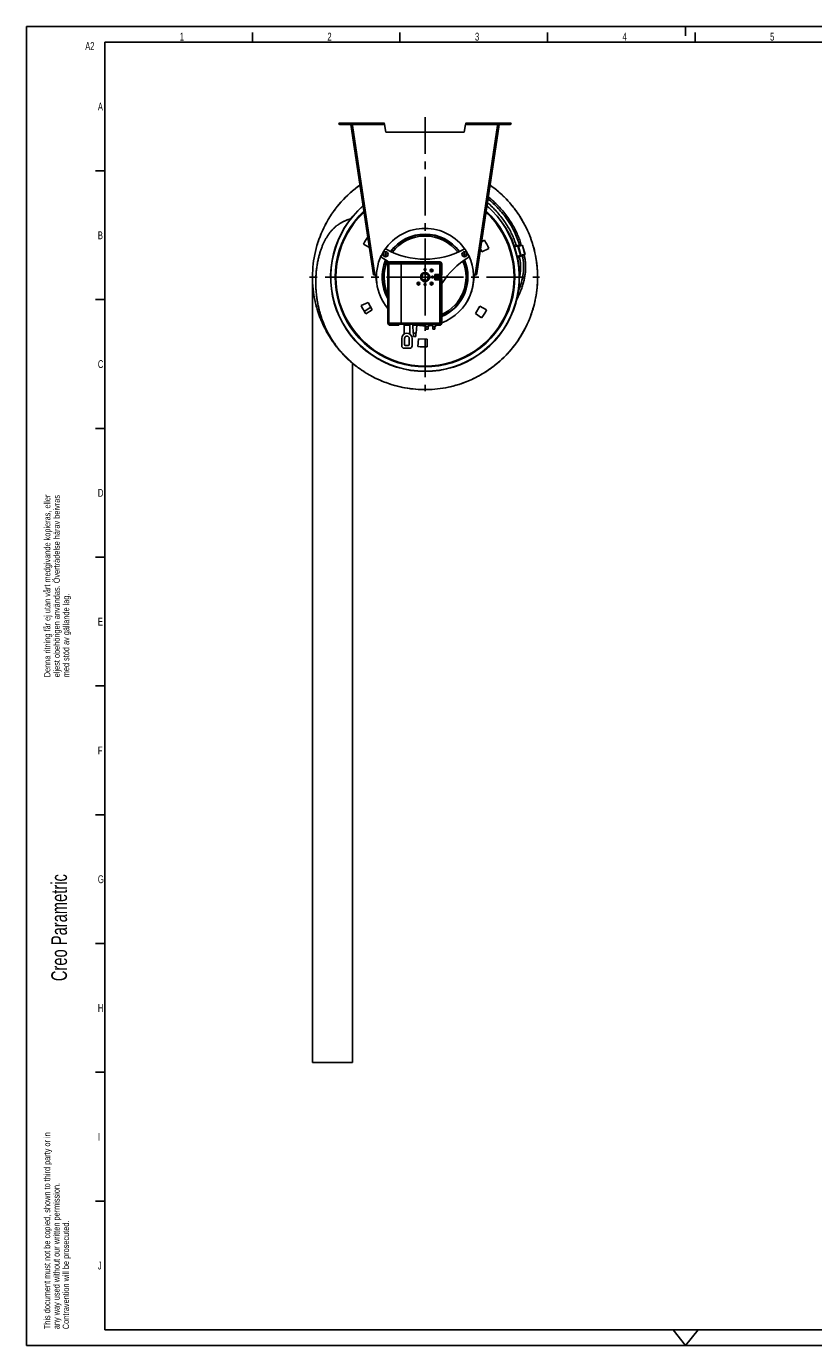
# Model space of a CAD drawing. Extents: x 0 to 594, y 0 to 420.
# Tile 1 of 17: x 0 to 251, y 0 to 420. Entities that reach past the tile are written whole.
import ezdxf

# ---------------------------------------------------------------- set-up
doc = ezdxf.new("R2010")
doc.units = 0
doc.header["$LTSCALE"] = 32.67
doc.linetypes.add('CENTER', pattern=[0.6, 0.375, -0.075, 0.075, -0.075])
for name, color, linetype in [('110528_DXF_CONTINUOUS_LINE', 7, 'CONTINUOUS'), ('110536_DXF_CONTINUOUS_LINE', 7, 'CONTINUOUS'), ('110592_DXF_AXIS', 7, 'CONTINUOUS'), ('110660_DXF_CONTINUOUS_LINE', 7, 'CONTINUOUS'), ('ASEM_85_125-125_DXF_FORMAT', 7, 'CONTINUOUS'), ('G_ASE_DUMMY_DXF_CONTINUOUS', 7, 'CONTINUOUS'), ('GUIDE_125_DXF_CONTINUOUS_L', 7, 'CONTINUOUS'), ('HOSE_125_125DXF_CONTINUOUS', 7, 'CONTINUOUS'), ('MOTOR_UNIT_DDXF_CONTINUOUS', 7, 'CONTINUOUS')]:
    doc.layers.add(name, color=color, linetype=linetype)
doc.styles.get("Standard").update_dxf_attribs({"font": 'txt', "width": 0.7})
doc.styles.add('TEXTSTYLE_2', font='txt', dxfattribs={"width": 0.7})

# ---------------------------------------------------------------- blocks, each defined once
blk = doc.blocks.new('SQS_LAGTEXT_BL0', base_point=(6.83, 146.28))
at = {"layer": 'ASEM_85_125-125_DXF_FORMAT', "color": 1, "linetype": 'CONTINUOUS'}
for q in [(0, 4.45), (4.76, 0)]:
    blk.add_line((0, -0.01), q, dxfattribs=at)
at = {"layer": 'ASEM_85_125-125_DXF_FORMAT', "color": 2, "linetype": 'CONTINUOUS', "style": 'TEXTSTYLE_2', "width": 0.7}
for s, height, p in [('Denna ritning får ej utan vårt medgivande kopieras, eller', 2, (7.65, 212.77)), ('eljest obehörigen användas. Överträdelse härav beivras', 2, (10.65, 212.77)), ('med stöd av gällande lag.', 2, (13.65, 212.77)), ('Creo Parametric', 5, (12.94, 116.02)), ('This document must not be copied, shown to third party or in', 2, (7.59, 5.22)), ('any way used without our written permission.', 2, (10.59, 5.22)), ('Contravention will be prosecuted.', 2, (13.59, 5.22))]:
    blk.add_text(s, height=height, rotation=90, dxfattribs=at).set_placement(p)

msp = doc.modelspace()

# ---------------------------------------------------------------- linework, layer by layer
at = {"layer": '110528_DXF_CONTINUOUS_LINE', "color": 9, "linetype": 'CONTINUOUS'}
for p, q in [((153.46847, 354.28753), (153.53469, 354.32274)), ((100.49161, 326.11923), (100.42539, 326.08402))]:
    msp.add_line(p, q, dxfattribs=at)
at = {"layer": '110528_DXF_CONTINUOUS_LINE', "color": 3, "linetype": 'CONTINUOUS'}
for p, q in [((109.27972, 349.63052), (107.35902, 350.69519)), ((145.07127, 348.26859), (144.60684, 349.14207)), ((144.9452, 351.39006), (145.87672, 351.94978)), ((147.28514, 349.30094), (145.07127, 348.26859)), ((106.67494, 331.10582), (108.88881, 332.13816)), ((108.88881, 332.13816), (110.17719, 329.71508)), ((110.17719, 329.71508), (108.08336, 328.45698)), ((143.01034, 328.56852), (144.4646, 330.89583)), ((145.0113, 327.16743), (143.01034, 328.56852)), ((144.4646, 330.89583), (146.60106, 329.71157)), ((124.70621, 318.06987), (124.91911, 320.5033)), ((124.91911, 320.5033), (127.66175, 320.40753)), ((127.66175, 320.40753), (127.70438, 317.96517))]:
    msp.add_line(p, q, dxfattribs=at)
at = {"layer": '110528_DXF_CONTINUOUS_LINE', "color": 7, "linetype": 'CONTINUOUS'}
msp.add_arc((126.98004, 340.20338), 30.075, 130.9272188, 49.0727019, dxfattribs=at)
at = {"layer": '110528_DXF_CONTINUOUS_LINE', "color": 3, "linetype": 'CONTINUOUS'}
for radius, start, end in [(30, 131.0178646, 48.9819905), (22.25, 144.9125493, 151.8655687), (22.25, 24.1344313, 31.8655687), (22.25, 204.1344313, 211.8655687), (22.25, 324.1344313, 331.8655687), (22.25, 264.1344313, 271.8655687)]:
    msp.add_arc((126.98004, 340.20338), radius, start, end, dxfattribs=at)
at = {"layer": '110528_DXF_CONTINUOUS_LINE', "color": 9, "linetype": 'CONTINUOUS'}
for radius, start, end in [(28.61603, 132.7981077, 47.2023559), (28.36603, 133.1426079, 46.8576139)]:
    msp.add_arc((126.98004, 340.20338), radius, start, end, dxfattribs=at)
at = {"layer": '110536_DXF_CONTINUOUS_LINE', "color": 9, "linetype": 'CONTINUOUS'}
for p, q in [((99.75339, 388.80338), (99.75339, 389.20338)), ((103.788, 388.80338), (114.04172, 388.80338)), ((111.00131, 340.88025), (103.84534, 388.42238)), ((150.17209, 388.80338), (139.91836, 388.80338)), ((142.95877, 340.88025), (150.11474, 388.42238)), ((154.2067, 388.80338), (154.2067, 389.20338)), ((109.67892, 346.97837), (109.87669, 347.00814)), ((110.06162, 344.43586), (110.25939, 344.46563)), ((143.89846, 344.43586), (143.70069, 344.46563)), ((144.28116, 346.97837), (144.08339, 347.00814)), ((110.52784, 341.3384), (110.72561, 341.36817)), ((110.528, 341.33732), (110.72578, 341.36709)), ((143.43208, 341.33732), (143.23431, 341.36709)), ((143.43224, 341.3384), (143.23447, 341.36817))]:
    msp.add_line(p, q, dxfattribs=at)
at = {"layer": '110536_DXF_CONTINUOUS_LINE', "color": 3, "linetype": 'CONTINUOUS'}
for p, q in [((99.75339, 389.20338), (113.96869, 389.20338)), ((99.75339, 388.80338), (103.60339, 388.80338)), ((110.58818, 340.9375), (103.39026, 388.75839)), ((139.99139, 389.20338), (154.2067, 389.20338)), ((150.56982, 388.75839), (143.43224, 341.3384)), ((154.2067, 388.80338), (150.3567, 388.80338)), ((143.3719, 340.9375), (143.43224, 341.3384))]:
    msp.add_line(p, q, dxfattribs=at)
at = {"layer": '110536_DXF_CONTINUOUS_LINE', "color": 7, "linetype": 'CONTINUOUS'}
for p, q in [((99.75339, 389.00338), (113.96869, 389.00338)), ((103.39026, 388.75839), (103.58803, 388.78816)), ((110.78596, 340.96727), (103.58803, 388.78816)), ((103.60339, 388.80338), (103.60339, 389.00338)), ((103.64757, 388.39262), (103.84534, 388.42238)), ((103.788, 388.80338), (103.84534, 388.42238)), ((110.77473, 389.20338), (110.77473, 389.00338)), ((113.77473, 389.20338), (113.77473, 389.00338)), ((113.96869, 389.20338), (113.96869, 389.00338)), ((114.04172, 388.80338), (114.48004, 386.31754)), ((139.91836, 388.80338), (139.48004, 386.31754)), ((139.99139, 389.20338), (139.99139, 389.00338)), ((139.99139, 389.00338), (154.2067, 389.00338)), ((140.18535, 389.20338), (140.18535, 389.00338)), ((143.18535, 389.20338), (143.18535, 389.00338)), ((143.23447, 341.36817), (150.37205, 388.78816)), ((150.17209, 388.80338), (150.11474, 388.42238)), ((150.31251, 388.39262), (150.11474, 388.42238)), ((150.3567, 388.80338), (150.3567, 389.00338)), ((150.56982, 388.75839), (150.37205, 388.78816)), ((139.48004, 386.31754), (114.48004, 386.31754)), ((110.58818, 340.9375), (110.78596, 340.96727)), ((111.65269, 337.89633), (111.20107, 340.89678)), ((142.30739, 337.89633), (142.75901, 340.89678)), ((143.17412, 340.96727), (143.23447, 341.36817)), ((143.3719, 340.9375), (143.17412, 340.96727))]:
    msp.add_line(p, q, dxfattribs=at)
at = {"layer": '110536_DXF_CONTINUOUS_LINE', "color": 3, "linetype": 'CONTINUOUS'}
for centre, start, end in [((99.75339, 389.00338), 90, 270), ((154.2067, 389.00338), 270, 90)]:
    msp.add_arc(centre, 0.2, start, end, dxfattribs=at)
at = {"layer": '110536_DXF_CONTINUOUS_LINE', "color": 7, "linetype": 'CONTINUOUS'}
for centre, radius, start, end in [((110.97781, 342.38007), 1.5, 270.8975556, 278.5598113), ((142.98227, 342.38007), 1.5, 261.4401887, 269.1024444), ((126.98004, 340.20338), 15.5, 188.5598113, 189.3073778), ((126.98004, 340.20338), 15.5, 330.164993, 351.4401887), ((126.98004, 340.20338), 15.5, 260.5232272, 266.1217635), ((126.98004, 340.20338), 15.5, 267.1400318, 268.1613179), ((126.98004, 340.20338), 15.5, 269.2637904, 270.4805566), ((126.98004, 340.20338), 15.5, 274.1809945, 278.6458781)]:
    msp.add_arc(centre, radius, start, end, dxfattribs=at)
for points, knots in [([(103.72779, 389.00338), (103.73492, 389.00338), (103.74867, 388.97864), (103.75971, 388.93956), (103.7743, 388.87577), (103.7831, 388.82892), (103.788, 388.80338)], [0, 0, 0, 0, 0.10102656, 0.317593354, 0.631910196, 1, 1, 1, 1]), ([(114.04172, 388.80338), (114.03578, 388.82893), (114.02507, 388.87606), (114.00735, 388.93936), (113.9937, 388.98037), (113.97662, 389.00338), (113.96869, 389.00338)], [0, 0, 0, 0, 0.362762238, 0.67352206, 0.890403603, 1, 1, 1, 1]), ([(139.91836, 388.80338), (139.9243, 388.82893), (139.93501, 388.87606), (139.95273, 388.93936), (139.96638, 388.98037), (139.98347, 389.00338), (139.99139, 389.00338)], [0, 0, 0, 0, 0.362762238, 0.67352206, 0.890403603, 1, 1, 1, 1]), ([(150.23229, 389.00338), (150.22516, 389.00338), (150.21141, 388.97864), (150.20037, 388.93956), (150.18578, 388.87577), (150.17698, 388.82892), (150.17209, 388.80338)], [0, 0, 0, 0, 0.10102656, 0.317593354, 0.631910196, 1, 1, 1, 1]), ([(111.00131, 340.88025), (110.97395, 340.88097), (110.92309, 340.88452), (110.8561, 340.89863), (110.8048, 340.92333), (110.78805, 340.95338), (110.78596, 340.96727)], [0, 0, 0, 0, 0.331658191, 0.615530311, 0.82972973, 1, 1, 1, 1]), ([(142.95877, 340.88025), (142.98613, 340.88097), (143.037, 340.88452), (143.10398, 340.89863), (143.15529, 340.92333), (143.17203, 340.95338), (143.17412, 340.96727)], [0, 0, 0, 0, 0.331658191, 0.615530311, 0.82972973, 1, 1, 1, 1])]:
    msp.add_open_spline(points, degree=3, knots=knots, dxfattribs=at)
at = {"layer": '110536_DXF_CONTINUOUS_LINE', "color": 3, "linetype": 'CONTINUOUS'}
for points, knots in [([(114.04172, 388.80338), (114.03579, 388.85442), (114.02486, 388.94877), (114.00994, 389.05999), (113.99749, 389.13177), (113.98831, 389.16918), (113.98142, 389.19148), (113.97267, 389.20338), (113.96869, 389.20338)], [0, 0, 0, 0, 0.37570868, 0.695091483, 0.818353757, 0.911146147, 0.970916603, 1, 1, 1, 1]), ([(139.91836, 388.80338), (139.92429, 388.85442), (139.93522, 388.94877), (139.95015, 389.05999), (139.96259, 389.13177), (139.97177, 389.16918), (139.97866, 389.19148), (139.98741, 389.20338), (139.99139, 389.20338)], [0, 0, 0, 0, 0.37570868, 0.695091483, 0.818353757, 0.911146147, 0.970916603, 1, 1, 1, 1]), ([(111.00131, 340.88025), (110.94942, 340.87708), (110.85323, 340.87354), (110.73998, 340.87603), (110.66525, 340.88755), (110.62051, 340.89905), (110.5907, 340.92076), (110.58818, 340.9375)], [0, 0, 0, 0, 0.361590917, 0.668785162, 0.788677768, 0.882236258, 1, 1, 1, 1]), ([(142.95877, 340.88025), (143.01066, 340.87708), (143.10685, 340.87354), (143.2201, 340.87603), (143.29483, 340.88755), (143.33957, 340.89905), (143.36938, 340.92076), (143.3719, 340.9375)], [0, 0, 0, 0, 0.361590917, 0.668785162, 0.788677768, 0.882236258, 1, 1, 1, 1])]:
    msp.add_open_spline(points, degree=3, knots=knots, dxfattribs=at)
at = {"layer": '110592_DXF_AXIS', "color": 7, "linetype": 'CENTER'}
for q in [(126.98004, 391.12412), (90.19073, 340.20338), (126.98004, 303.85499), (163.43447, 340.20338)]:
    msp.add_line((126.98004, 340.20338), q, dxfattribs=at)
at = {"layer": '110660_DXF_CONTINUOUS_LINE', "color": 7, "linetype": 'CONTINUOUS'}
for p, q in [((155.43118, 349.94962), (156.4345, 350.22623)), ((156.4947, 350.00787), (156.43451, 350.2262)), ((156.58136, 350.03177), (156.4947, 350.00787)), ((158.01277, 350.26316), (156.7195, 350.06281)), ((158.86555, 347.3903), (158.07359, 350.26294)), ((157.16696, 346.72451), (156.38593, 346.50919)), ((157.02802, 346.56606), (156.4096, 346.39557)), ((156.42882, 346.30335), (157.05204, 346.47517)), ((157.37332, 347.15913), (157.28665, 347.13523)), ((157.3775, 346.80572), (157.28665, 347.13523)), ((158.80472, 347.39052), (157.51146, 347.19017)), ((158.50418, 347.23387), (158.81343, 347.35894))]:
    msp.add_line(p, q, dxfattribs=at)
at = {"layer": '110660_DXF_CONTINUOUS_LINE', "color": 9, "linetype": 'CONTINUOUS'}
for p, q in [((155.48784, 349.78181), (156.4815, 350.05575)), ((157.3764, 347.14796), (156.58136, 350.03177)), ((157.51146, 347.19017), (156.7195, 350.06281)), ((158.80472, 347.39052), (158.01277, 350.26316)), ((156.31781, 346.81662), (157.29985, 347.08736)), ((156.36683, 346.60004), (157.35881, 346.87351)), ((156.42855, 346.30467), (157.0517, 346.47647)), ((157.44547, 347.16348), (157.51146, 347.19017)), ((158.48962, 347.28666), (158.47942, 347.32366)), ((158.73873, 347.36383), (158.80472, 347.39052)), ((158.74308, 347.34804), (158.73873, 347.36383)), ((158.74308, 347.34804), (158.81343, 347.35894))]:
    msp.add_line(p, q, dxfattribs=at)
at = {"layer": '110660_DXF_CONTINUOUS_LINE', "color": 3, "linetype": 'CONTINUOUS'}
for p, q in [((157.00216, 346.66196), (156.3893, 346.493)), ((157.3764, 347.14796), (157.28973, 347.12407)), ((158.73873, 347.36383), (157.44547, 347.16348)), ((158.49982, 347.24966), (158.74308, 347.34804))]:
    msp.add_line(p, q, dxfattribs=at)
msp.add_arc((158.63177, 347.62331), 0.29692, 292.0170882, 292.4133499, dxfattribs=at)
at = {"layer": '110660_DXF_CONTINUOUS_LINE', "color": 7, "linetype": 'CONTINUOUS'}
for points, knots in [([(156.58136, 350.03177), (156.5939, 350.03522), (156.63955, 350.04721), (156.6857, 350.05758), (156.7195, 350.06281)], [0, 0, 0, 0, 0.275448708, 1, 1, 1, 1]), ([(158.01277, 350.26316), (158.02726, 350.26541), (158.04661, 350.26768), (158.06619, 350.26744), (158.07307, 350.26484), (158.07359, 350.26294)], [0, 0, 0, 0, 0.708411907, 0.904468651, 1, 1, 1, 1]), ([(157.16696, 346.72451), (157.1821, 346.73113), (157.25144, 346.76032), (157.32207, 346.78638), (157.3775, 346.80572)], [0, 0, 0, 0, 0.219647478, 1, 1, 1, 1]), ([(157.37332, 347.15913), (157.38585, 347.16258), (157.4315, 347.17457), (157.47766, 347.18493), (157.51146, 347.19017)], [0, 0, 0, 0, 0.275448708, 1, 1, 1, 1]), ([(158.80472, 347.39052), (158.81922, 347.39276), (158.83856, 347.39504), (158.85814, 347.3948), (158.86502, 347.3922), (158.86555, 347.3903)], [0, 0, 0, 0, 0.708411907, 0.904468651, 1, 1, 1, 1]), ([(158.86555, 347.3903), (158.86607, 347.38839), (158.86149, 347.38264), (158.8448, 347.3724), (158.82703, 347.36444), (158.81343, 347.35894)], [0, 0, 0, 0, 0.095531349, 0.291588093, 1, 1, 1, 1])]:
    msp.add_open_spline(points, degree=3, knots=knots, dxfattribs=at)
at = {"layer": '110660_DXF_CONTINUOUS_LINE', "color": 9, "linetype": 'CONTINUOUS'}
for points, knots in [([(157.69377, 347.16337), (157.6602, 347.15411), (157.53183, 347.11766), (157.40445, 347.07755), (157.31132, 347.04504)], [0, 0, 0, 0, 0.260866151, 1, 1, 1, 1]), ([(158.48962, 347.28666), (158.48752, 347.29428), (158.45998, 347.30467), (158.41356, 347.30519), (158.33716, 347.30084), (158.19379, 347.28074), (157.97515, 347.23681), (157.79217, 347.1905), (157.69377, 347.16337)], [0, 0, 0, 0, 0.029111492, 0.0888936, 0.181694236, 0.304958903, 0.62431728, 1, 1, 1, 1])]:
    msp.add_open_spline(points, degree=3, knots=knots, dxfattribs=at)
at = {"layer": '110660_DXF_CONTINUOUS_LINE', "color": 3, "linetype": 'CONTINUOUS'}
for points, knots in [([(157.3764, 347.14796), (157.38267, 347.14969), (157.40549, 347.15568), (157.42857, 347.16086), (157.44547, 347.16348)], [0, 0, 0, 0, 0.275448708, 1, 1, 1, 1]), ([(158.73873, 347.36383), (158.74598, 347.36495), (158.7539, 347.36545), (158.76836, 347.36655), (158.76914, 347.36372)], [0, 0, 0, 0, 0.714093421, 1, 1, 1, 1]), ([(158.76914, 347.36372), (158.76988, 347.36107), (158.75796, 347.35483), (158.75131, 347.35142), (158.74499, 347.34882)], [0, 0, 0, 0, 0.286872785, 1, 1, 1, 1])]:
    msp.add_open_spline(points, degree=3, knots=knots, dxfattribs=at)
at = {"layer": 'ASEM_85_125-125_DXF_FORMAT', "color": 7, "linetype": 'CONTINUOUS'}
for p, q in [((0, 0), (0, 420)), ((0, 420), (594, 420)), ((72, 415), (72, 418)), ((119, 415), (119, 418)), ((166, 415), (166, 418)), ((210, 417), (210, 420)), ((213, 415), (213, 418)), ((25, 415), (25, 5)), ((589, 415), (25, 415)), ((25, 374), (22, 374)), ((25, 333), (22, 333)), ((25, 292), (22, 292)), ((25, 251), (22, 251)), ((25, 210), (22, 210)), ((25, 169), (22, 169)), ((25, 128), (22, 128)), ((25, 87), (22, 87)), ((25, 46), (22, 46)), ((25, 5), (589, 5)), ((210, 0), (206.0034, 5)), ((210, 0), (213.9966, 5)), ((0, 0), (594, 0))]:
    msp.add_line(p, q, dxfattribs=at)
at = {"layer": 'G_ASE_DUMMY_DXF_CONTINUOUS', "color": 7, "linetype": 'CONTINUOUS'}
msp.add_line((109.72074, 330.57353), (107.63902, 329.20516), dxfattribs=at)
at = {"layer": 'GUIDE_125_DXF_CONTINUOUS_L', "color": 9, "linetype": 'CONTINUOUS'}
for p, q in [((157.09862, 350.12154), (157.04152, 350.32865)), ((157.96686, 346.97217), (157.89493, 347.23311))]:
    msp.add_line(p, q, dxfattribs=at)
at = {"layer": 'GUIDE_125_DXF_CONTINUOUS_L', "color": 7, "linetype": 'CONTINUOUS'}
for p, q in [((157.68311, 350.21209), (157.63167, 350.39869)), ((156.99777, 346.67786), (157.01456, 346.61697)), ((158.55702, 347.0422), (158.47942, 347.32366))]:
    msp.add_line(p, q, dxfattribs=at)
for points in [[(157.63167, 350.39869), (157.52309, 350.78014), (157.40191, 351.18005), (157.27196, 351.58371), (157.13303, 351.99116), (156.98499, 352.40208), (156.82787, 352.81584), (156.66154, 353.23227), (156.48588, 353.65122), (156.30096, 354.07205), (156.1067, 354.49459), (155.90302, 354.91868), (155.69003, 355.34373), (155.46769, 355.76953), (155.23595, 356.19593), (154.99493, 356.62242), (154.74462, 357.04879), (154.48499, 357.47488), (154.2162, 357.90019), (153.93824, 358.32452), (153.65111, 358.74767), (153.35499, 359.16918), (153.04984, 359.58891), (152.73575, 360.00657), (152.41312, 360.42144), (152.08196, 360.8334), (151.7424, 361.24215), (151.39511, 361.64676), (151.0402, 362.04704), (150.67779, 362.44279), (150.30863, 362.83313), (149.93288, 363.2179), (149.55067, 363.59692), (149.1628, 363.96941), (148.76946, 364.33521), (148.37079, 364.69419), (147.96763, 365.04564), (147.56015, 365.38946), (147.14854, 365.72555), (147.1078, 365.75773)], [(146.82997, 363.91194), (146.9368, 363.82172), (147.31952, 363.48785), (147.698, 363.14681), (148.0715, 362.79926), (148.43986, 362.44531), (148.80286, 362.08513), (149.15976, 361.71947), (149.51041, 361.3485), (149.85465, 360.97241), (150.19177, 360.59204), (150.52166, 360.20757), (150.8442, 359.81922), (151.15874, 359.42789), (151.46514, 359.03385), (151.76339, 358.63727), (152.0531, 358.23882), (152.33418, 357.8388), (152.60664, 357.43735), (152.8703, 357.03493), (153.12515, 356.63175), (153.37119, 356.22801), (153.60823, 355.82422), (153.83633, 355.42056), (154.0555, 355.01723), (154.2656, 354.61477), (154.4667, 354.21335), (154.65887, 353.81316), (154.84196, 353.41482), (155.01608, 353.01849), (155.18132, 352.62434), (155.33759, 352.23305), (155.48504, 351.84475), (155.62379, 351.4596), (155.75382, 351.07828), (155.87523, 350.70113), (155.98827, 350.32807), (156.04762, 350.11957)], [(156.19384, 333.06236), (156.2928, 333.24798), (156.49658, 333.6464), (156.6908, 334.04244), (156.87624, 334.43704), (157.05186, 334.82733), (157.21736, 335.21168), (157.37357, 335.59105), (157.52121, 335.96641), (157.66047, 336.3375), (157.79153, 336.7041), (157.91504, 337.06732), (158.0312, 337.42718), (158.14007, 337.78328), (158.24198, 338.13618), (158.33708, 338.48585), (158.42543, 338.832), (158.5072, 339.17479), (158.58249, 339.51409), (158.65139, 339.84979), (158.71403, 340.18199), (158.77049, 340.51062), (158.82088, 340.83555), (158.86531, 341.15692), (158.90386, 341.47464), (158.93662, 341.78862), (158.9637, 342.099), (158.98516, 342.40571), (159.00109, 342.70867), (159.01159, 343.00802), (159.01669, 343.30369), (159.01648, 343.59561), (159.01099, 343.88393), (159.0003, 344.16863), (158.98445, 344.44961), (158.96349, 344.72693), (158.93747, 345.00056), (158.90646, 345.27043), (158.8705, 345.53659), (158.82964, 345.79897), (158.78394, 346.05755), (158.73345, 346.3124), (158.67819, 346.56353), (158.61824, 346.81086), (158.55702, 347.0422)], [(157.01456, 346.61697), (157.06836, 346.41343), (157.12104, 346.19531), (157.16949, 345.97379), (157.21369, 345.74894), (157.25362, 345.52079), (157.28927, 345.28929), (157.3206, 345.05448), (157.34759, 344.81643), (157.37022, 344.5751), (157.38845, 344.33054), (157.40224, 344.08282), (157.41157, 343.83186), (157.41639, 343.57774), (157.41667, 343.32052), (157.41235, 343.06008), (157.40339, 342.79648), (157.38975, 342.52979), (157.37136, 342.25989), (157.34818, 341.98685), (157.32018, 341.71077), (157.28727, 341.43148), (157.24941, 341.14908), (157.20655, 340.86366), (157.15859, 340.57506), (157.10546, 340.28338), (157.05383, 340.02265)]]:
    msp.add_lwpolyline(points, dxfattribs=at)
at = {"layer": 'GUIDE_125_DXF_CONTINUOUS_L', "color": 9, "linetype": 'CONTINUOUS'}
msp.add_arc((157.85553, 345.15108), 1.7123, 113.0246428, 114.3817887, dxfattribs=at)
for points, knots in [([(157.04152, 350.32865), (156.23912, 353.2392), (154.1765, 357.39795), (150.39014, 362.11401), (148.18488, 364.20034), (147.01792, 365.15965)], [0, 0, 0, 0, 0.499717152, 0.749962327, 1, 1, 1, 1]), ([(156.45348, 350.15711), (156.49892, 350.17297), (156.69281, 350.23718), (156.88979, 350.29199), (157.04152, 350.32865)], [0, 0, 0, 0, 0.235646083, 1, 1, 1, 1]), ([(157.04152, 350.32865), (157.11793, 350.34712), (157.25672, 350.37783), (157.43639, 350.40895), (157.55447, 350.41862), (157.6117, 350.41439), (157.63004, 350.40459), (157.63167, 350.39869)], [0, 0, 0, 0, 0.391150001, 0.705584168, 0.912039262, 0.969541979, 1, 1, 1, 1]), ([(156.73007, 335.79351), (157.09175, 336.67122), (157.71735, 338.47299), (158.50964, 342.18722), (158.47195, 345.14008), (157.96686, 346.97217)], [0, 0, 0, 0, 0.24979181, 0.499937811, 1, 1, 1, 1]), ([(157.01456, 346.61697), (157.013, 346.62263), (157.0228, 346.63971), (157.06702, 346.6715), (157.11299, 346.69447), (157.14867, 346.71067)], [0, 0, 0, 0, 0.104958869, 0.300270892, 1, 1, 1, 1]), ([(157.1858, 346.72697), (157.19941, 346.73276), (157.26031, 346.75788), (157.32213, 346.78073), (157.37034, 346.79766)], [0, 0, 0, 0, 0.224446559, 1, 1, 1, 1]), ([(157.37034, 346.79766), (157.41625, 346.81378), (157.61288, 346.87923), (157.81274, 346.93493), (157.96686, 346.97217)], [0, 0, 0, 0, 0.234827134, 1, 1, 1, 1]), ([(157.96686, 346.97217), (158.04327, 346.99064), (158.18206, 347.02135), (158.36173, 347.05247), (158.47981, 347.06213), (158.53704, 347.05791), (158.55539, 347.04811), (158.55702, 347.0422)], [0, 0, 0, 0, 0.391150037, 0.705584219, 0.912039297, 0.969541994, 1, 1, 1, 1])]:
    msp.add_open_spline(points, degree=3, knots=knots, dxfattribs=at)
at = {"layer": 'HOSE_125_125DXF_CONTINUOUS', "color": 7, "linetype": 'CONTINUOUS'}
for p, q in [((149.20005, 368.33642), (149.15887, 368.36859)), ((149.20027, 368.3367), (149.15924, 368.36905)), ((149.42442, 368.15709), (149.28978, 368.26532)), ((149.35895, 368.21064), (149.29, 368.26559)), ((149.42496, 368.15776), (149.35895, 368.21064)), ((149.71943, 367.91766), (149.63576, 367.98641)), ((149.71997, 367.91832), (149.63615, 367.98688)), ((150.23134, 367.48955), (150.16224, 367.54859)), ((150.26187, 367.46469), (150.16262, 367.54904)), ((150.2616, 367.46438), (150.23155, 367.48979)), ((91.12868, 90.10357), (91.13004, 340.20357)), ((102.89742, 313.64713), (102.96613, 313.58497)), ((102.89791, 313.64768), (102.96638, 313.58525)), ((103.35188, 313.2419), (103.40327, 313.19694)), ((103.35207, 313.2421), (103.38428, 313.21354)), ((103.38428, 313.21354), (103.4668, 313.14239)), ((103.40327, 313.19694), (103.46641, 313.14194)), ((103.82989, 312.83033), (103.82868, 90.10351)), ((104.35533, 312.39431), (104.41289, 312.34758)), ((104.35562, 312.39467), (104.64422, 312.1621)), ((104.37703, 312.37669), (104.46182, 312.308)), ((104.37755, 312.37732), (104.42857, 312.33575)), ((104.46182, 312.308), (104.52857, 312.25425)), ((104.52857, 312.25425), (104.57331, 312.21882)), ((104.52857, 312.25425), (104.60363, 312.19411)), ((104.60363, 312.19411), (104.64404, 312.16187)), ((104.7431, 312.08324), (104.80061, 312.03786)), ((104.74339, 312.0836), (104.86286, 311.99004)), ((104.80061, 312.03786), (104.86233, 311.98936)), ((104.9955, 311.88547), (105.03376, 311.85581)), ((104.99583, 311.8859), (105.07278, 311.82564)), ((105.03376, 311.85581), (105.13337, 311.77897)), ((105.07278, 311.82564), (105.13364, 311.77932)), ((103.82868, 90.10351), (91.12868, 90.10357))]:
    msp.add_line(p, q, dxfattribs=at)
for points in [[(103.27781, 358.71521), (103.21979, 358.69954), (103.03553, 358.64708), (102.85562, 358.59318), (102.67994, 358.53794), (102.50713, 358.48099), (102.33726, 358.42243), (102.17053, 358.36241), (102.00569, 358.30051), (101.8426, 358.23671), (101.68162, 358.17117), (101.5222, 358.10369), (101.36439, 358.03428), (101.20835, 357.96306), (101.05379, 357.88991), (100.90079, 357.81487), (100.74945, 357.738), (100.5995, 357.65917), (100.45101, 357.57843), (100.30406, 357.49583), (100.15842, 357.41127), (100.01416, 357.32479), (99.87135, 357.23645), (99.72977, 357.14609), (99.58948, 357.05375), (99.45055, 356.95947), (99.31277, 356.86311), (99.17617, 356.76471), (99.04085, 356.66431), (98.90661, 356.56178), (98.77353, 356.45715), (98.64169, 356.35046), (98.51091, 356.24156), (98.38126, 356.13051), (98.25279, 356.01733), (98.12534, 355.90188), (97.99898, 355.78419), (97.87377, 355.6643), (97.74956, 355.54201), (97.62643, 355.41739), (97.50438, 355.29044), (97.38321, 355.16089), (97.26297, 355.02878), (97.14372, 354.89412), (97.02523, 354.75662), (96.90759, 354.6163), (96.79083, 354.47315), (96.67471, 354.32681), (96.55931, 354.1773), (96.44467, 354.02462), (96.33052, 353.8683), (96.21699, 353.70844), (96.10419, 353.54507), (95.99182, 353.37769), (95.87998, 353.20631), (95.76873, 353.03094), (95.65782, 352.85106), (95.54723, 352.66648), (95.43708, 352.47721), (95.32735, 352.28305), (95.21801, 352.08379), (95.10918, 351.87948), (95.00104, 351.67023), (94.89362, 351.45593), (94.78699, 351.23651), (94.68135, 351.01224), (94.57674, 350.78303), (94.47322, 350.54879), (94.37099, 350.30985), (94.2701, 350.06614), (94.17058, 349.81758), (94.07267, 349.56454), (93.9764, 349.30697), (93.88182, 349.04478), (93.78913, 348.7784), (93.6984, 348.50794), (93.6096, 348.23317), (93.52275, 347.95402), (93.43797, 347.67061), (93.35526, 347.38274), (93.27453, 347.0898), (93.19584, 346.79173), (93.11927, 346.48849), (93.04477, 346.17948), (92.97239, 345.86442), (92.90229, 345.54346), (92.83459, 345.21665), (92.76935, 344.88351), (92.70676, 344.5444), (92.64716, 344.20066), (92.59065, 343.85224), (92.53732, 343.49914), (92.48745, 343.14284), (92.44112, 342.78354), (92.39838, 342.42109), (92.35936, 342.05647), (92.32413, 341.68996), (92.29268, 341.32138), (92.26507, 340.95108), (92.24132, 340.57913), (92.22148, 340.20558), (92.20556, 339.8307), (92.1936, 339.45457), (92.18562, 339.07724), (92.18164, 338.69898), (92.18167, 338.31987), (92.18574, 337.93998), (92.19386, 337.55958), (92.20573, 337.18736)], [(92.20571, 337.18774), (92.20762, 337.13729), (92.2242, 336.75863), (92.24477, 336.38028), (92.26933, 336.00231), (92.29787, 335.62485), (92.33037, 335.24797), (92.36682, 334.87177), (92.4072, 334.49635), (92.4515, 334.12179), (92.49971, 333.74818), (92.5518, 333.37563), (92.60774, 333.00422), (92.66753, 332.63402), (92.73112, 332.26517), (92.79849, 331.89774), (92.86962, 331.53179), (92.94448, 331.16741), (93.02302, 330.8047), (93.10523, 330.4437), (93.19109, 330.08441), (93.28056, 329.72692), (93.37362, 329.37127), (93.47025, 329.01746), (93.57041, 328.66556), (93.67409, 328.31561), (93.78125, 327.96762), (93.89188, 327.62163), (94.00593, 327.2777), (94.12339, 326.93581), (94.24424, 326.59601), (94.36843, 326.25836), (94.49597, 325.92282), (94.62682, 325.58943), (94.76095, 325.25825), (94.89835, 324.92924), (95.03899, 324.60245), (95.18284, 324.27791), (95.3299, 323.95558), (95.48012, 323.63553), (95.63348, 323.31779), (95.79, 323.00227), (95.94965, 322.68902), (96.11239, 322.37807), (96.27828, 322.06933), (96.44727, 321.76282), (96.61933, 321.4586), (96.79452, 321.15656), (96.9728, 320.85674), (97.15414, 320.55918), (97.33858, 320.26378), (97.52612, 319.97058), (97.71671, 319.67962), (97.9104, 319.39084), (98.10716, 319.10426), (98.30697, 318.81993), (98.50985, 318.53781), (98.71577, 318.25794), (98.92471, 317.98034), (99.13672, 317.70495), (99.35176, 317.4318), (99.56982, 317.16092), (99.791, 316.8922), (100.01527, 316.62567), (100.24261, 316.36137), (100.47312, 316.09921), (100.70678, 315.8392), (100.94356, 315.5814), (101.18354, 315.32575), (101.4267, 315.07227), (101.673, 314.82099), (101.92253, 314.57188), (102.17527, 314.32495), (102.43119, 314.08025), (102.69037, 313.83773), (102.95282, 313.59741), (103.2185, 313.35933), (103.46632, 313.14183)]]:
    msp.add_lwpolyline(points, dxfattribs=at)
for centre, radius, start, end in [((126.97635, 340.1973), 35.85708, 54.4691614, 54.7553164), ((126.96328, 340.17613), 35.88175, 52.8908071, 54.7572324), ((127.00951, 340.24404), 35.79979, 50.6689433, 54.7549296), ((127.0029, 340.23289), 35.81266, 51.780685, 52.0632855), ((127.00705, 340.23816), 35.80596, 51.513879, 51.6970668), ((127.02782, 340.26006), 35.77587, 51.2707136, 51.4690238), ((127.0348, 340.26876), 35.76472, 51.078282, 51.2707133), ((126.99535, 340.22353), 35.82469, 50.9909614, 51.2375066), ((127.03959, 340.2747), 35.75709, 50.8061405, 51.0782742), ((126.9857, 340.2159), 35.83665, 49.5586669, 50.6680074), ((127.03067, 340.2638), 35.77117, 50.4672094, 50.6326443), ((127.02665, 340.25893), 35.77749, 50.2904376, 50.4672091), ((127.01935, 340.25015), 35.78891, 49.8031521, 50.2904211), ((126.99334, 340.21435), 35.83295, 49.714909, 50.1277402), ((127.01224, 340.24172), 35.79993, 49.5641863, 49.803165), ((127.00721, 340.23068), 35.81153, 49.3577897, 49.5695192), ((127.0012, 340.22136), 35.87734, 227.7996276, 228.1668236), ((127.02855, 340.26072), 35.9248, 227.8663832, 229.0142725), ((127.00261, 340.22318), 35.87962, 227.9390859, 228.2007796), ((126.99959, 340.22942), 35.8823, 228.0616349, 228.6200817), ((126.99352, 340.21278), 35.86583, 228.1668305, 228.403346), ((126.99504, 340.2147), 35.86824, 228.2007634, 228.7636384), ((126.98187, 340.19963), 35.84826, 228.403316, 229.0065542), ((126.95081, 340.16987), 35.80553, 229.0128283, 230.1205438), ((126.94477, 340.15655), 35.7914, 230.6680013, 230.8656147), ((126.94516, 340.15583), 35.79107, 231.0145151, 231.2210281), ((126.93862, 340.14767), 35.78062, 231.3124081, 231.5425861), ((126.944, 340.15559), 35.79017, 231.4589623, 231.6614352), ((126.93013, 340.13698), 35.76696, 231.5425818, 232.3305925), ((126.94148, 340.15238), 35.7861, 231.9043823, 232.1748065)]:
    msp.add_arc(centre, radius, start, end, dxfattribs=at)
for points, knots in [([(106.29146, 369.48126), (104.11221, 367.94169), (100.08516, 364.36019), (95.39779, 357.79274), (92.28165, 350.34593), (90.89604, 342.39422), (91.30992, 334.33269), (93.50032, 326.56543), (96.7224, 320.65255), (100.03028, 316.44866), (101.91162, 314.54098), (102.90148, 313.64341)], [0, 0, 0, 0, 0.124975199, 0.249950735, 0.37492629, 0.49990184, 0.624877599, 0.749853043, 0.874828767, 0.937414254, 1, 1, 1, 1]), ([(106.2916, 369.48147), (105.19976, 368.70989), (103.10041, 367.04319), (100.25238, 364.20774), (97.73806, 361.07196), (95.58989, 357.67499), (93.83458, 354.05928), (92.49467, 350.26999), (91.58557, 346.35491), (91.12032, 342.3627), (91.10309, 338.34349), (91.53605, 334.34765), (92.41138, 330.4249), (93.72037, 326.62478), (95.44493, 322.99436), (97.56518, 319.57974), (100.05224, 316.42293), (101.93652, 314.51643), (102.92797, 313.61952)], [0, 0, 0, 0, 0.062500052, 0.124999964, 0.187500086, 0.249999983, 0.31250003, 0.374999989, 0.437500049, 0.500000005, 0.562500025, 0.625000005, 0.687500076, 0.750000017, 0.812500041, 0.875000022, 0.937500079, 1, 1, 1, 1]), ([(103.99321, 312.69288), (104.89038, 311.94327), (106.75938, 310.53088), (109.75538, 308.69721), (112.91677, 307.16476), (117.30714, 305.54441), (123.06158, 304.33674), (128.941, 304.27342), (133.57775, 304.90745), (136.99528, 305.72128), (140.31704, 306.8649), (144.57191, 308.81335), (149.50309, 312.01724), (154.55445, 316.93572), (158.55323, 322.7424), (160.88196, 328.14227), (162.08687, 332.66427), (162.65554, 336.13107), (162.8826, 339.63681), (162.72808, 344.31414), (161.67642, 350.09918), (159.51843, 355.56838), (157.18185, 359.62386), (154.46266, 363.43161), (152.00925, 365.97521), (150.23183, 367.49012)], [0, 0, 0, 0, 0.031271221, 0.06254225, 0.093813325, 0.12508435, 0.187551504, 0.250018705, 0.281289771, 0.312560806, 0.343831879, 0.375102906, 0.437570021, 0.500037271, 0.562504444, 0.624971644, 0.656242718, 0.68751373, 0.718784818, 0.750055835, 0.81252307, 0.874990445, 0.906261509, 0.937532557, 1, 1, 1, 1]), ([(105.78654, 311.2889), (106.70955, 310.61227), (108.62171, 309.34662), (111.65764, 307.73263), (114.83419, 306.41525), (119.21432, 305.0735), (124.90096, 304.19284), (130.65099, 304.41316), (135.15671, 305.24207), (139.56259, 306.49736), (144.81457, 308.85063), (150.45814, 312.82059), (155.24356, 317.79301), (158.99412, 323.58598), (161.57296, 329.98598), (162.66697, 335.63615), (162.8848, 340.21217), (162.66471, 344.78822), (161.56833, 350.43705), (159.4145, 355.77321), (157.1095, 359.73207), (155.10309, 362.52498), (152.83909, 365.11269), (151.17092, 366.68601), (150.30175, 367.43053)], [0, 0, 0, 0, 0.031272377, 0.062544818, 0.093817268, 0.125089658, 0.187562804, 0.250035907, 0.281308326, 0.312580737, 0.375053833, 0.437526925, 0.500000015, 0.562473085, 0.624946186, 0.687419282, 0.7186917, 0.749964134, 0.81243722, 0.874910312, 0.90618273, 0.937455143, 0.968727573, 1, 1, 1, 1])]:
    msp.add_open_spline(points, degree=3, knots=knots, dxfattribs=at)
at = {"layer": 'MOTOR_UNIT_DDXF_CONTINUOUS', "color": 9, "linetype": 'CONTINUOUS'}
for p, q in [((114.27833, 347.70338), (114.134, 347.45338)), ((114.134, 347.45338), (114.27833, 347.20338)), ((114.56701, 347.70338), (114.27833, 347.70338)), ((114.27833, 347.20338), (114.56701, 347.20338)), ((114.71135, 347.45338), (114.56701, 347.70338)), ((114.56701, 347.20338), (114.71135, 347.45338)), ((115.78004, 344.70272), (115.78004, 345.03338)), ((131.68004, 345.03338), (115.78004, 345.03338)), ((115.80002, 344.70338), (131.68004, 344.70338)), ((131.68004, 341.05338), (131.68004, 345.03338)), ((139.39307, 347.70338), (139.24873, 347.45338)), ((139.24873, 347.45338), (139.39307, 347.20338)), ((139.68175, 347.70338), (139.39307, 347.70338)), ((139.39307, 347.20338), (139.68175, 347.20338)), ((139.82608, 347.45338), (139.68175, 347.70338)), ((139.68175, 347.20338), (139.82608, 347.45338)), ((115.15004, 344.40338), (115.15004, 325.50338)), ((115.15004, 344.40338), (132.31004, 344.40338)), ((115.50032, 325.50338), (115.50032, 344.40338)), ((119.41015, 325.50338), (119.41015, 344.40338)), ((126.28241, 341.27029), (125.84242, 339.62822)), ((126.30122, 341.37913), (126.15628, 340.83822)), ((126.84214, 341.2342), (126.30122, 341.37913)), ((128.04696, 340.90101), (126.40488, 341.34101)), ((128.1558, 340.8822), (127.61488, 341.02714)), ((127.67767, 339.13646), (128.11767, 340.77854)), ((128.01086, 340.34128), (128.1558, 340.8822)), ((130.08004, 341.05338), (130.08004, 339.35338)), ((131.98004, 341.05338), (130.08004, 341.05338)), ((130.08004, 340.25338), (130.41004, 340.25338)), ((130.41004, 340.15338), (130.41004, 340.25338)), ((130.88004, 341.05338), (130.88004, 340.72338)), ((130.88004, 340.72338), (132.31004, 340.72338)), ((131.98004, 344.40338), (131.98004, 341.05338)), ((131.98004, 341.05338), (132.31004, 340.72338)), ((132.31004, 340.72338), (132.31004, 344.40338)), ((125.94922, 340.06548), (125.80429, 339.52456)), ((125.80429, 339.52456), (126.3452, 339.37962)), ((125.91313, 339.50575), (127.5552, 339.06575)), ((127.11794, 339.17256), (127.65886, 339.02762)), ((127.65886, 339.02762), (127.8038, 339.56854)), ((130.08004, 340.15338), (130.41004, 340.15338)), ((131.98004, 339.35338), (130.08004, 339.35338)), ((130.88004, 339.35338), (130.88004, 339.68338)), ((132.31004, 339.68338), (130.88004, 339.68338)), ((131.68004, 339.35338), (131.68004, 324.87338)), ((131.98004, 339.35338), (132.31004, 339.68338)), ((131.98004, 339.35338), (131.98004, 325.50338)), ((132.31004, 325.50338), (132.31004, 339.68338)), ((115.15004, 325.50338), (132.31004, 325.50338)), ((115.78004, 325.20404), (115.78004, 324.87338)), ((115.78004, 324.87338), (118.65004, 324.87338)), ((131.68004, 325.20338), (115.80002, 325.20338)), ((118.65004, 325.20338), (118.65004, 324.87338)), ((120.31004, 324.90338), (120.31004, 322.03631)), ((122.11004, 324.90338), (120.31004, 324.90338)), ((120.71004, 325.20338), (120.71004, 324.90338)), ((121.71004, 325.20338), (121.71004, 324.90338)), ((122.11004, 324.90338), (122.11004, 322.03631)), ((123.06004, 324.85338), (122.96814, 324.93677)), ((124.45195, 324.93677), (122.96814, 324.93677)), ((123.21004, 322.30338), (123.06004, 324.85338)), ((124.36004, 324.85338), (123.06004, 324.85338)), ((124.21004, 322.30338), (124.36004, 324.85338)), ((124.36004, 324.85338), (124.45195, 324.93677)), ((127.11004, 325.10234), (126.93504, 325.20338)), ((127.11004, 324.30338), (127.11004, 325.10234)), ((128.11004, 325.10234), (127.11004, 325.10234)), ((128.11004, 324.30338), (127.11004, 324.30338)), ((127.28004, 323.64338), (127.28004, 324.30338)), ((127.94004, 323.64338), (127.28004, 323.64338)), ((127.94004, 323.64338), (127.94004, 324.30338)), ((128.11004, 325.10234), (128.28504, 325.20338)), ((128.11004, 324.30338), (128.11004, 325.10234)), ((129.13504, 325.20338), (129.31004, 325.10234)), ((129.31004, 324.30338), (129.31004, 325.10234)), ((130.25454, 325.10234), (129.31004, 325.10234)), ((130.31004, 324.30338), (129.31004, 324.30338)), ((129.48004, 323.64338), (129.48004, 324.30338)), ((130.14004, 323.64338), (129.48004, 323.64338)), ((130.14004, 323.64338), (130.14004, 324.30338)), ((130.31004, 324.30338), (130.31004, 324.87338)), ((130.31004, 324.87338), (131.68004, 324.87338)), ((119.56004, 320.65338), (119.56004, 318.30338)), ((120.46004, 320.65338), (120.46004, 318.75338)), ((121.96004, 318.75338), (121.96004, 320.65338)), ((122.86004, 320.65338), (122.86004, 318.30338)), ((124.21004, 322.30338), (123.21004, 322.30338)), ((123.35004, 321.30338), (123.35004, 322.30338)), ((124.07004, 321.30338), (123.35004, 321.30338)), ((124.07004, 321.30338), (124.07004, 322.30338)), ((120.36004, 317.50338), (122.06004, 317.50338)), ((120.81004, 318.40338), (121.61004, 318.40338))]:
    msp.add_line(p, q, dxfattribs=at)
for centre, radius in [((114.42267, 347.45338), 0.8), ((139.53741, 347.45338), 0.8), ((126.98004, 340.20338), 1.49), ((126.98004, 340.20338), 1.35), ((126.98004, 342.60338), 0.3), ((126.98004, 342.60338), 0.21), ((129.08004, 342.30338), 0.45), ((129.08004, 342.30338), 0.34), ((129.08004, 342.30338), 0.00714), ((129.38004, 340.20338), 0.3), ((129.38004, 340.20338), 0.21), ((124.88004, 338.10338), 0.45), ((124.88004, 338.10338), 0.34), ((124.88004, 338.10338), 0.00714), ((126.98004, 337.80338), 0.3), ((126.98004, 337.80338), 0.21), ((129.08004, 338.10338), 0.45), ((129.08004, 338.10338), 0.34), ((129.08004, 338.10338), 0.00714)]:
    msp.add_circle(centre, radius, dxfattribs=at)
for centre, radius, start, end in [((126.98004, 340.20338), 15.5, 33.9182404, 146.0826667), ((126.98004, 340.20338), 13.6767, 36.604256, 143.3957423), ((126.98004, 340.20338), 13.55757, 36.704819, 143.2951799), ((126.98004, 340.20338), 13.05769, 37.1673135, 142.8323084), ((126.98004, 340.20338), 15.5, 146.1563467, 153.8436533), ((114.52163, 348.55731), 0.5, 61.1832498, 146.1563467), ((126.98004, 371.20338), 25.34679, 241.1832498, 298.8167502), ((139.43845, 348.55731), 0.5, 33.8436533, 118.8167502), ((126.98004, 340.20338), 15.5, 26.1563467, 33.8436533), ((126.98004, 340.20338), 15.5, 153.9173333, 220.2455942), ((113.51612, 346.81571), 0.5, 153.8436533, 238.8167502), ((100.13325, 324.70338), 25.34679, 52.9048362, 58.8167502), ((126.98004, 340.20338), 13.6767, 156.6042559, 210.1178103), ((126.98004, 340.20338), 13.55757, 156.7048189, 209.2345964), ((126.98004, 340.20338), 13.05769, 157.16769, 205.0393166), ((115.78004, 344.40338), 0.63, 90, 180), ((115.80011, 344.40363), 0.29978, 93.839074, 180.0473653), ((115.79998, 344.40254), 0.30084, 89.9928378, 93.8011574), ((131.68004, 344.40338), 0.63, 0, 90), ((131.68004, 344.40338), 0.3, 0, 90), ((153.82683, 324.70338), 25.34679, 121.1832498, 148.0952672), ((126.98004, 340.20338), 13.6767, 292.9371055, 23.3957424), ((126.98004, 340.20338), 13.55757, 293.1506363, 23.2951799), ((126.98004, 340.20338), 15.5, 290.1138663, 26.0821273), ((126.98004, 340.20338), 13.05769, 294.0929194, 22.8325125), ((140.44396, 346.81571), 0.5, 301.1832498, 26.1563467), ((126.98004, 340.20338), 1.3, 122.6005266, 207.3994734), ((126.98004, 340.20338), 1.04, 142.3801351, 187.6198649), ((126.98004, 340.20338), 1.175, 111.0493291, 128.9506709), ((126.379, 341.24441), 0.1, 75, 165), ((126.98004, 340.20338), 1.3, 32.6005266, 117.3994734), ((126.98004, 340.20338), 1.04, 52.3801351, 97.6198649), ((126.98004, 340.20338), 1.3, 302.6005266, 27.3994734), ((126.98004, 340.20338), 1.04, 322.3801351, 7.6198649), ((126.98004, 340.20338), 1.175, 21.0493291, 38.9506709), ((128.02107, 340.80442), 0.1, 345, 75), ((130.88004, 340.25338), 0.97, 124.43763, 145.56237), ((130.88004, 340.25338), 0.47, 90, 180), ((125.93901, 339.60234), 0.1, 165, 255), ((126.98004, 340.20338), 1.175, 201.0493291, 218.9506709), ((126.98004, 340.20338), 1.3, 212.6005266, 297.3994734), ((126.98004, 340.20338), 1.04, 232.3801351, 277.6198649), ((126.98004, 340.20338), 1.175, 291.0493291, 308.9506709), ((127.58108, 339.16235), 0.1, 255, 345), ((130.88004, 340.15338), 0.97, 214.43763, 235.56237), ((130.88004, 340.15338), 0.47, 180, 270), ((115.78004, 325.50338), 0.63, 180, 270), ((115.80011, 325.50313), 0.29978, 179.9526352, 266.160926), ((115.79998, 325.50422), 0.30084, 266.1988426, 270.0071622), ((123.21004, 325.20338), 0.36, 180, 227.7816632), ((126.98004, 340.20338), 15.5, 260.5233718, 266.0817596), ((124.21004, 325.20338), 0.36, 312.2183368, 360), ((125.97453, 325.23712), 0.5, 183.8699028, 266.1563467), ((126.98004, 340.20338), 15.5, 266.1563467, 270.4805822), ((126.98004, 325.70338), 0.8, 218.6930692, 279.3531323), ((127.98555, 325.23712), 0.5, 284.4192405, 356.1300972), ((126.98004, 340.20338), 15.5, 274.1808314, 278.6461798), ((92.59792, 379.05159), 65.79165, 304.9150728, 305.0685087), ((131.68004, 325.50338), 0.63, 270, 360), ((131.68004, 325.50338), 0.3, 270, 360), ((121.21004, 320.65338), 1.65, 0, 180), ((121.21004, 320.65338), 0.75, 0, 180), ((120.36004, 318.30338), 0.8, 180, 270), ((120.81004, 318.75338), 0.35, 180, 270), ((121.61004, 318.75338), 0.35, 270, 360), ((122.06004, 318.30338), 0.8, 270, 360)]:
    msp.add_arc(centre, radius, start, end, dxfattribs=at)
msp.add_ellipse((129.81004, 324.87338), major_axis=(0, 0.5), ratio=1, start_param=-1.570796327, end_param=-1.095133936, dxfattribs=at)
for points in [[(119.41015, 344.40338), (119.41015, 344.44186), (119.4081, 344.51298), (119.40059, 344.59647), (119.39081, 344.65042), (119.38419, 344.67529), (119.37786, 344.69005), (119.37299, 344.69847), (119.36731, 344.70338), (119.3637, 344.70338)], [(119.41015, 325.50338), (119.41015, 325.4649), (119.4081, 325.39378), (119.40059, 325.31029), (119.39081, 325.25634), (119.38419, 325.23147), (119.37786, 325.21671), (119.37299, 325.20829), (119.36731, 325.20338), (119.3637, 325.20338)]]:
    msp.add_open_spline(points, degree=3, knots=[0, 0, 0, 0, 0.372800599, 0.688902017, 0.810926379, 0.903435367, 0.938053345, 0.965055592, 1, 1, 1, 1], dxfattribs=at)

# ---------------------------------------------------------------- block references
at = {"layer": 'ASEM_85_125-125_DXF_FORMAT', "color": 2, "linetype": 'CONTINUOUS'}
msp.add_blockref('SQS_LAGTEXT_BL0', (6.82515, 146.28232), dxfattribs=at)

# ---------------------------------------------------------------- texts
at = {"layer": 'ASEM_85_125-125_DXF_FORMAT', "color": 2, "linetype": 'CONTINUOUS', "attachment_point": 1}
for s, insert, char_height, width in [('1', (48.89085, 417.97664), 2.5, 2.1428571), ('2', (95.89085, 417.97664), 2.5, 2.9464286), ('3', (142.89085, 417.97664), 2.5, 2.6785714), ('4', (189.89085, 417.97664), 2.5, 2.9464286), ('5', (236.89085, 417.97664), 2.5, 2.6785714), ('A2', (18.75487, 415.01263), 2.55, 6.2839286), ('A', (22.77329, 395.73177), 2.5, 3.2142857), ('B', (22.77329, 354.73177), 2.5, 2.9464286), ('C', (22.77329, 313.73177), 2.5, 3.125), ('D', (22.77329, 272.73177), 2.5, 3.3928571), ('E', (22.77329, 231.73177), 2.5, 2.6785714), ('F', (22.77329, 190.73177), 2.5, 2.6785714), ('G', (22.77329, 149.73177), 2.5, 2.9464286), ('H', (22.77329, 108.73177), 2.5, 2.9464286), ('I', (22.77329, 67.73177), 2.5, 2.4107143), ('J', (22.77329, 26.73177), 2.5, 2.4107143)]:
    msp.add_mtext(s, dxfattribs=dict(at, insert=insert, char_height=char_height, width=width))

doc.saveas('drawing.dxf')
